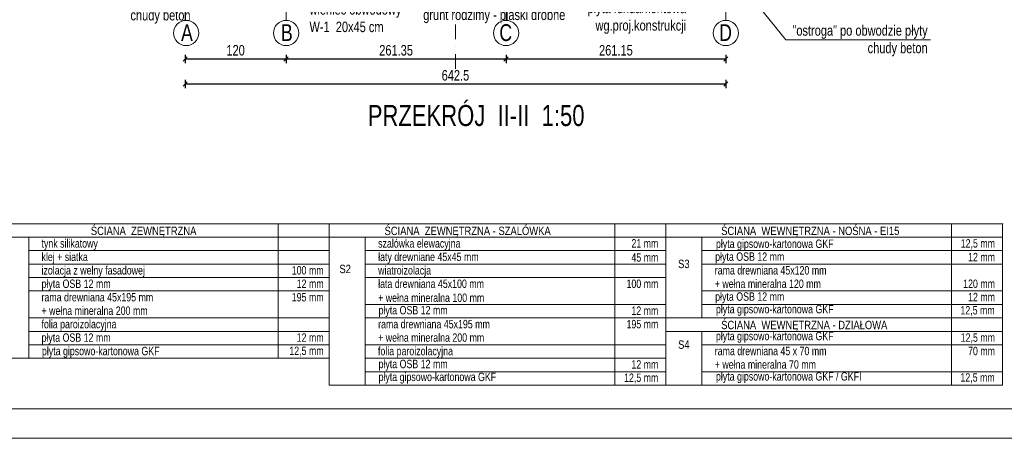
# Model space of a CAD drawing. Header units: inches. Extents: x 69729 to 77643, y -43505 to -36607.
# Tile 64 of 69: x 75886 to 77055, y -39050 to -38552. Entities that reach past the tile are written whole.
import ezdxf
from ezdxf.enums import TextEntityAlignment as Align

# ---------------------------------------------------------------- set-up
doc = ezdxf.new("R2010")
doc.units = ezdxf.units.IN
doc.header["$MEASUREMENT"] = 0
doc.linetypes.add('DASHDOT', pattern=[1, 0.5, -0.25, 0, -0.25])
doc.layers.get('0').update_dxf_attribs({"lineweight": 0})
doc.layers.get('Defpoints').update_dxf_attribs({"lineweight": 0})
for name, color, linetype, lineweight in [('A--tabelka rysunku', 7, 'Continuous', 0), ('A--tabelka-opisy scian', 7, 'Continuous', 0), ('p--opisy konstrukcji', 64, 'Continuous', 0), ('p--osie konstr', 1, 'DASHDOT', 15), ('p--osie konstr.-NR', 1, 'DASHDOT', 15), ('p--podpis rysunku', 33, 'Continuous', 0), ('p--wymiary-1-50', 5, 'Continuous', 0)]:
    doc.layers.add(name, color=color, linetype=linetype, lineweight=lineweight)
doc.styles.add('1-50', font='arial.ttf', dxfattribs={"width": 0.75, "height": 12.5})
doc.styles.get("Standard").update_dxf_attribs({"font": 'arial.ttf', "width": 0.75})
doc.styles.add('STYL-1', font='arial.ttf', dxfattribs={"width": 0.75})
doc.dimstyles.new('1-50', dxfattribs={"dimtxt": 12.5, "dimasz": 5, "dimexe": 5, "dimexo": 5, "dimgap": 0.09, "dimtad": 0, "dimdsep": 46, "dimtxsty": '1-50', "dimblk": 'OBLIQUE', "dimcen": 0.09, "dimadec": 0, "dimazin": 0, "dimtfac": 1, "dimtdec": 4, "dimtix": 1, "dimtofl": 0, "dimtmove": 2, "dimatfit": 3, "dimldrblk": 'OBLIQUE', "dimfxl": 5, "dimfxlon": 1, "dimtvp": 0.8, "dimtolj": 1, "dimtzin": 0, "dimarcsym": 0})

# ---------------------------------------------------------------- blocks, each defined once
blk = doc.blocks.new('_OBLIQUE')
at = {"color": 0, "linetype": 'ByBlock', "lineweight": -2}
for p, q in [((-0.5, -0.5), (0.5, 0.5)), ((0, 0), (0, 0))]:
    blk.add_line(p, q, dxfattribs=at)
blk = doc.blocks.new('*D259')
at = {"layer": 'Defpoints', "color": 0}
for p in [(76082.1, -38552.5), (76724.6, -38593.3), (76724.6, -38628.1)]:
    blk.add_point(p, dxfattribs=at)
at = {"layer": 'p--wymiary-1-50', "color": 0, "lineweight": -2}
for p, q in [((76082.1, -38623.1), (76082.1, -38633.1)), ((76082.1, -38628.1), (76724.6, -38628.1)), ((76724.6, -38623.1), (76724.6, -38633.1))]:
    blk.add_line(p, q, dxfattribs=at)
at = {"layer": 'p--wymiary-1-50', "color": 0, "lineweight": -2, "xscale": 5, "yscale": 5, "zscale": 5, "rotation": 180}
blk.add_blockref('_OBLIQUE', (76082.1, -38628.1), dxfattribs=at)
at = {"layer": 'p--wymiary-1-50', "color": 0, "lineweight": -2, "xscale": 5, "yscale": 5, "zscale": 5}
blk.add_blockref('_OBLIQUE', (76724.6, -38628.1), dxfattribs=at)
at = {"layer": 'p--wymiary-1-50', "color": 0, "linetype": 'Continuous', "ltscale": 12, "insert": (76403.3, -38617.9), "char_height": 12.5, "attachment_point": 5, "style": '1-50'}
blk.add_mtext('\\A1;642.5', dxfattribs=at)
blk = doc.blocks.new('*D260')
at = {"layer": 'Defpoints', "color": 0}
for p in [(76463.4, -38552.5), (76724.6, -38552), (76724.6, -38598.3)]:
    blk.add_point(p, dxfattribs=at)
at = {"layer": 'p--wymiary-1-50', "color": 0, "lineweight": -2}
for p, q in [((76463.4, -38593.3), (76463.4, -38603.3)), ((76724.6, -38593.3), (76724.6, -38603.3)), ((76463.4, -38598.3), (76724.6, -38598.3))]:
    blk.add_line(p, q, dxfattribs=at)
at = {"layer": 'p--wymiary-1-50', "color": 0, "lineweight": -2, "xscale": 5, "yscale": 5, "zscale": 5, "rotation": 180}
blk.add_blockref('_OBLIQUE', (76463.4, -38598.3), dxfattribs=at)
at = {"layer": 'p--wymiary-1-50', "color": 0, "lineweight": -2, "xscale": 5, "yscale": 5, "zscale": 5}
blk.add_blockref('_OBLIQUE', (76724.6, -38598.3), dxfattribs=at)
at = {"layer": 'p--wymiary-1-50', "color": 0, "linetype": 'Continuous', "ltscale": 12, "insert": (76594, -38588.1), "char_height": 12.5, "attachment_point": 5, "style": '1-50'}
blk.add_mtext('\\A1;261.15', dxfattribs=at)
blk = doc.blocks.new('*D261')
at = {"layer": 'Defpoints', "color": 0}
for p in [(76202.1, -38552.5), (76463.4, -38552.5), (76463.4, -38598.3)]:
    blk.add_point(p, dxfattribs=at)
at = {"layer": 'p--wymiary-1-50', "color": 0, "lineweight": -2}
for p, q in [((76202.1, -38593.3), (76202.1, -38603.3)), ((76463.4, -38593.3), (76463.4, -38603.3)), ((76202.1, -38598.3), (76463.4, -38598.3))]:
    blk.add_line(p, q, dxfattribs=at)
at = {"layer": 'p--wymiary-1-50', "color": 0, "lineweight": -2, "xscale": 5, "yscale": 5, "zscale": 5, "rotation": 180}
blk.add_blockref('_OBLIQUE', (76202.1, -38598.3), dxfattribs=at)
at = {"layer": 'p--wymiary-1-50', "color": 0, "lineweight": -2, "xscale": 5, "yscale": 5, "zscale": 5}
blk.add_blockref('_OBLIQUE', (76463.4, -38598.3), dxfattribs=at)
at = {"layer": 'p--wymiary-1-50', "color": 0, "linetype": 'Continuous', "ltscale": 12, "insert": (76332.8, -38588.1), "char_height": 12.5, "attachment_point": 5, "style": '1-50'}
blk.add_mtext('\\A1;261.35', dxfattribs=at)
blk = doc.blocks.new('*D262')
at = {"layer": 'Defpoints', "color": 0}
for p in [(76082.1, -38230.1), (76202.1, -38230.1), (76202.1, -38598.3)]:
    blk.add_point(p, dxfattribs=at)
at = {"layer": 'p--wymiary-1-50', "color": 0, "lineweight": -2}
for p, q in [((76082.1, -38593.3), (76082.1, -38603.3)), ((76202.1, -38593.3), (76202.1, -38603.3)), ((76082.1, -38598.3), (76202.1, -38598.3))]:
    blk.add_line(p, q, dxfattribs=at)
at = {"layer": 'p--wymiary-1-50', "color": 0, "lineweight": -2, "xscale": 5, "yscale": 5, "zscale": 5, "rotation": 180}
blk.add_blockref('_OBLIQUE', (76082.1, -38598.3), dxfattribs=at)
at = {"layer": 'p--wymiary-1-50', "color": 0, "lineweight": -2, "xscale": 5, "yscale": 5, "zscale": 5}
blk.add_blockref('_OBLIQUE', (76202.1, -38598.3), dxfattribs=at)
at = {"layer": 'p--wymiary-1-50', "color": 0, "linetype": 'Continuous', "ltscale": 12, "insert": (76142.1, -38588.1), "char_height": 12.5, "attachment_point": 5, "style": '1-50'}
blk.add_mtext('\\A1;120', dxfattribs=at)

msp = doc.modelspace()

# ---------------------------------------------------------------- linework, layer by layer
at = {"layer": 'A--tabelka rysunku', "linetype": 'Continuous'}
for points in [[(75542.65, -39049.605), (77642.65, -39049.605), (77642.65, -37564.605), (75542.65, -37564.605)], [(75542.65, -39049.605), (77642.65, -39049.605), (77642.65, -37564.605), (75542.65, -37564.605)], [(75667.65, -39014.605), (77607.65, -39014.605), (77607.65, -37599.605), (75667.65, -37599.605)]]:
    msp.add_lwpolyline(points, close=True, dxfattribs=at)
at = {"layer": 'A--tabelka-opisy scian', "lineweight": 5}
for p, q in [((76253.346, -38794.359), (75853.346, -38794.359)), ((76253.346, -38794.359), (75853.346, -38794.359)), ((76192.764, -38954.359), (76192.764, -38794.359)), ((76653.346, -38794.359), (76253.346, -38794.359)), ((76253.346, -38986.359), (76253.346, -38794.359)), ((77054.036, -38794.359), (76296.217, -38794.359)), ((76592.764, -38986.359), (76592.764, -38794.62)), ((76653.346, -38986.359), (76653.346, -38794.359)), ((76992.764, -38986.359), (76992.764, -38794.359)), ((77053.346, -38986.359), (77053.346, -38794.359)), ((76253.346, -38810.359), (75853.346, -38810.359)), ((75896.217, -38954.359), (75896.217, -38810.359)), ((76653.346, -38810.359), (76253.346, -38810.359)), ((76296.217, -38986.359), (76296.217, -38810.359)), ((76854.849, -38810.359), (76653.346, -38810.359)), ((77053.346, -38810.359), (76696.217, -38810.359)), ((76696.217, -38906.359), (76696.217, -38810.359)), ((77053.346, -38810.359), (76696.217, -38810.359)), ((76253.346, -38826.359), (75896.217, -38826.359)), ((76653.346, -38826.359), (76296.217, -38826.359)), ((77053.346, -38826.359), (76696.217, -38826.359)), ((76253.346, -38842.359), (75896.217, -38842.359)), ((76653.346, -38842.359), (76296.217, -38842.359)), ((76653.346, -38986.359), (76653.346, -38844.649)), ((77053.346, -38842.359), (76696.217, -38842.359)), ((76253.346, -38858.359), (75896.217, -38858.359)), ((76653.346, -38858.359), (76296.217, -38858.359)), ((76253.346, -38874.359), (75896.217, -38874.359)), ((77053.346, -38874.359), (76696.217, -38874.359)), ((76653.346, -38890.359), (76296.217, -38890.359)), ((77053.346, -38890.359), (76696.217, -38890.359)), ((76253.346, -38906.359), (75896.217, -38906.359)), ((76653.346, -38906.359), (76296.217, -38906.359)), ((77053.346, -38906.359), (76653.346, -38906.359)), ((77053.346, -38906.359), (76696.217, -38906.359)), ((77053.346, -38906.359), (76696.217, -38906.359)), ((76253.346, -38922.359), (75896.217, -38922.359)), ((76854.849, -38922.359), (76653.346, -38922.359)), ((77053.346, -38922.359), (76696.217, -38922.359)), ((76696.217, -38986.359), (76696.217, -38922.359)), ((77053.346, -38922.359), (76696.217, -38922.359)), ((76253.346, -38938.359), (75896.217, -38938.359)), ((76653.346, -38938.359), (76296.217, -38938.359)), ((77053.346, -38938.359), (76696.217, -38938.359)), ((76253.346, -38954.359), (75853.346, -38954.359)), ((76653.346, -38954.359), (76296.217, -38954.359)), ((76653.346, -38970.359), (76296.217, -38970.359)), ((77053.346, -38970.359), (76696.217, -38970.359)), ((76653.346, -38986.359), (76253.346, -38986.359)), ((76653.346, -38986.359), (76253.346, -38986.359)), ((76653.346, -38986.359), (76296.217, -38986.359)), ((76653.346, -38986.359), (76296.217, -38986.359)), ((77053.346, -38986.359), (76653.346, -38986.359)), ((77053.346, -38986.359), (76653.346, -38986.359))]:
    msp.add_line(p, q, dxfattribs=at)
at = {"layer": 'p--opisy konstrukcji'}
msp.add_lwpolyline([(76967.909, -38575.594), (76796.023, -38575.594), (76716.252, -38476.963)], dxfattribs=at)
at = {"layer": 'p--osie konstr', "linetype": 'DASHDOT', "ltscale": 35}
for p, q in [((76403.339, -38609.963), (76403.339, -37762.195)), ((76082.089, -38552.483), (76082.089, -38010.013)), ((76202.089, -38552.483), (76202.089, -38010.013)), ((76202.089, -38552.483), (76202.089, -38010.013)), ((76463.439, -38552.483), (76464.439, -38010.013)), ((76724.589, -38552.483), (76724.589, -38010.013))]:
    msp.add_line(p, q, dxfattribs=at)
at = {"layer": 'p--osie konstr.-NR', "linetype": 'Continuous', "ltscale": 35}
for centre in [(76083.339, -38567.483), (76202.089, -38567.483), (76463.439, -38567.483), (76724.589, -38567.483)]:
    msp.add_circle(centre, 15, dxfattribs=at)

# ---------------------------------------------------------------- texts
at = {"layer": 'A--tabelka-opisy scian', "lineweight": 5, "width": 0.8}
for s, p in [(' ŚCIANA  ZEWNĘTRZNA - SZALÓWKA', (76315.984, -38797.81)), (' ŚCIANA  ZEWNĘTRZNA ', (75966.992, -38797.81)), (' ŚCIANA  WEWNĘTRZNA - NOŚNA - EI15', (76715.984, -38797.81)), (' ŚCIANA  WEWNĘTRZNA - DZIAŁOWA ', (76715.984, -38909.81))]:
    msp.add_text(s, height=10, dxfattribs=at).set_placement(p, align=Align.TOP_LEFT)
for s, p in [('S3', (76674.687, -38837.128)), ('S2', (76272.269, -38843.126)), ('S4', (76674.687, -38933.128))]:
    msp.add_text(s, height=10, dxfattribs=at).set_placement(p, align=Align.TOP_CENTER)
at = {"layer": 'A--tabelka-opisy scian', "lineweight": 5, "char_height": 10, "attachment_point": 1, "style": '1-50'}
for s, insert, width in [('\\pxql;tynk silikatowy', (75911.452, -38812.745), 132.87092), ('\\pxql;szalówka elewacyjna  ', (76311.452, -38812.745), 143.39677), ('\\pxqr;21 mm', (76583.313, -38812.627), 61.12961), ('\\pxql;płyta gipsowo-kartonowa GKF', (76712.858, -38813.17), 139.90302), ('\\pxqr;12,5 mm', (76983.313, -38812.745), 61.12961), ('\\pxql;klej + siatka', (75911.452, -38828.745), 132.87092), ('\\pxql;łaty drewniane 45x45 mm', (76311.452, -38828.745), 132.87092), ('\\pxqr;45 mm', (76583.313, -38829.468), 61.12961), ('\\pxql;płyta OSB 12 mm', (76711.946, -38828.458), 139.90302), ('\\pxqr;12 mm', (76983.313, -38829.046), 61.12961), ('\\pxql;izolacja z wełny fasadowej', (75911.452, -38844.745), 132.87092), ('\\pxqr;100 mm', (76185.529, -38844.745), 61.12961), ('\\pxql;wiatroizolacja', (76311.452, -38844.745), 132.87092), ('\\pxql;rama drewniana 45x120 mm', (76711.452, -38844.745), 142.85293), ('\\pxql;płyta OSB 12 mm', (75911.452, -38860.745), 132.87092), ('\\pxqr;12 mm', (76185.529, -38860.745), 61.12961), ('\\pxql;łata drewniana 45x100 mm \\P\\pxql;+ wełna mineralna 100 mm', (76311.452, -38860.745), 164.69666), ('\\pxqr;100 mm', (76583.313, -38860.745), 61.12961), ('\\pxql;+ wełna mineralna 120 mm', (76711.452, -38860.745), 142.85293), ('\\pxqr;120 mm', (76983.313, -38860.745), 61.12961), ('\\pxql;rama drewniana 45x195 mm', (75911.452, -38876.745), 142.85293), ('\\pxqr;195 mm', (76185.529, -38876.745), 61.12961), ('\\pxql;płyta OSB 12 mm', (76711.946, -38875.967), 139.90302), ('\\pxqr;12 mm', (76983.313, -38876.555), 61.12961), ('\\pxql;płyta gipsowo-kartonowa GKF', (76712.858, -38890.92), 139.90302), ('\\pxql;+ wełna mineralna 200 mm', (75911.452, -38892.745), 142.85293), ('\\pxql;płyta OSB 12 mm', (76311.946, -38892.157), 139.90302), ('\\pxqr;12 mm', (76583.313, -38892.745), 61.12961), ('\\pxqr;12,5 mm', (76982.967, -38892.261), 61.12961), ('\\pxql;folia paroizolacyjna', (75911.452, -38908.745), 142.85293), ('\\pxql;rama drewniana 45x195 mm', (76311.452, -38908.745), 142.85293), ('\\pxqr;195 mm', (76583.313, -38908.745), 61.12961), ('\\pxql;płyta OSB 12 mm', (75911.452, -38924.745), 132.87092), ('\\pxql;+ wełna mineralna 200 mm', (76311.452, -38924.745), 142.85293), ('\\pxql;płyta gipsowo-kartonowa GKF', (76712.858, -38922.92), 139.90302), ('\\pxqr;12 mm', (76185.529, -38924.745), 61.12961), ('\\pxqr;12,5 mm', (76983.313, -38924.745), 61.12961), ('\\pxql;płyta gipsowo-kartonowa GKF', (75911.946, -38940.758), 168.97359), ('\\pxqr;12,5 mm', (76185.529, -38940.502), 61.12961), ('\\pxql;folia paroizolacyjna', (76311.282, -38940.799), 142.85293), ('\\pxql;rama drewniana 45 x 70 mm', (76711.452, -38940.745), 142.85293), ('\\pxqr;70 mm', (76983.313, -38940.745), 61.12961), ('\\pxql;płyta OSB 12 mm', (76311.946, -38956.157), 139.90302), ('\\pxqr;12 mm', (76583.313, -38956.745), 61.12961), ('\\pxql;+ wełna mineralna 70 mm', (76711.452, -38956.745), 142.85293), ('\\pxql;płyta gipsowo-kartonowa GKF', (76311.946, -38971.485), 139.90302), ('\\pxql;płyta gipsowo-kartonowa GKF / GKFI', (76712.858, -38970.92), 207.17007), ('\\pxqr;12,5 mm', (76583.313, -38972.502), 61.12961), ('\\pxqr;12,5 mm', (76982.967, -38972.261), 61.12961)]:
    msp.add_mtext(s, dxfattribs=dict(at, insert=insert, width=width))
at = {"layer": 'p--opisy konstrukcji', "char_height": 12.5, "style": 'STYL-1'}
for s, insert, width, attachment_point in [('wieniec obwodowy W-1  20x45 cm', (76229.875, -38566.617), 130.72428, 7), ('"ostroga" po obwodzie płyty\\Pchudy beton', (76088.547, -38519.182), 177.1707, 3), ('płyta fundamentowa \\Pwg.proj.konstrukcji', (76677.444, -38531.313), 177.1707, 3), ('grunt rodzimy - piaski drobne', (76365.037, -38539.549), 266.90595, 1), ('"ostroga" po obwodzie płyty\\Pchudy beton', (76964.43, -38558.195), 177.1707, 3)]:
    msp.add_mtext(s, dxfattribs=dict(at, insert=insert, width=width, attachment_point=attachment_point))
at = {"layer": 'p--osie konstr.-NR', "linetype": 'Continuous', "ltscale": 35, "char_height": 20, "width": 63.5564}
for s, insert, attachment_point in [('A', (76091.265, -38557.012), 3), ('B', (76210.015, -38557.012), 3), ('C', (76455.513, -38557.012), 1), ('D', (76716.663, -38557.012), 1)]:
    msp.add_mtext(s, dxfattribs=dict(at, insert=insert, attachment_point=attachment_point))
at = {"layer": 'p--podpis rysunku', "insert": (76556.709, -38653.114), "char_height": 25, "width": 531.4776, "attachment_point": 3}
msp.add_mtext('{\\W0.75;PRZEKRÓJ  II-II  1:50}', dxfattribs=at)

# ---------------------------------------------------------------- dimensions: what is measured, and where the dimension line sits
at = {"layer": 'p--wymiary-1-50'}
for base, p1, p2, picture, middle in [((76202.089, -38598.262), (76082.089, -38230.123), (76202.089, -38230.123), '*D262', (76142.089, -38588.052)), ((76724.589, -38628.14), (76082.089, -38552.483), (76724.589, -38593.262), '*D259', (76403.339, -38617.93)), ((76463.439, -38598.262), (76202.089, -38552.483), (76463.439, -38552.483), '*D261', (76332.764, -38588.052)), ((76724.589, -38598.262), (76463.44, -38552.483), (76724.589, -38552.001), '*D260', (76594.015, -38588.052))]:
    dim = msp.add_linear_dim(base=base, p1=p1, p2=p2, angle=0, dimstyle='1-50', override={"dimtxt": 12.5}, dxfattribs=at)
    dim.commit()
    dim.dimension.update_dxf_attribs({"geometry": picture, "text_midpoint": middle})

doc.saveas('drawing.dxf')
